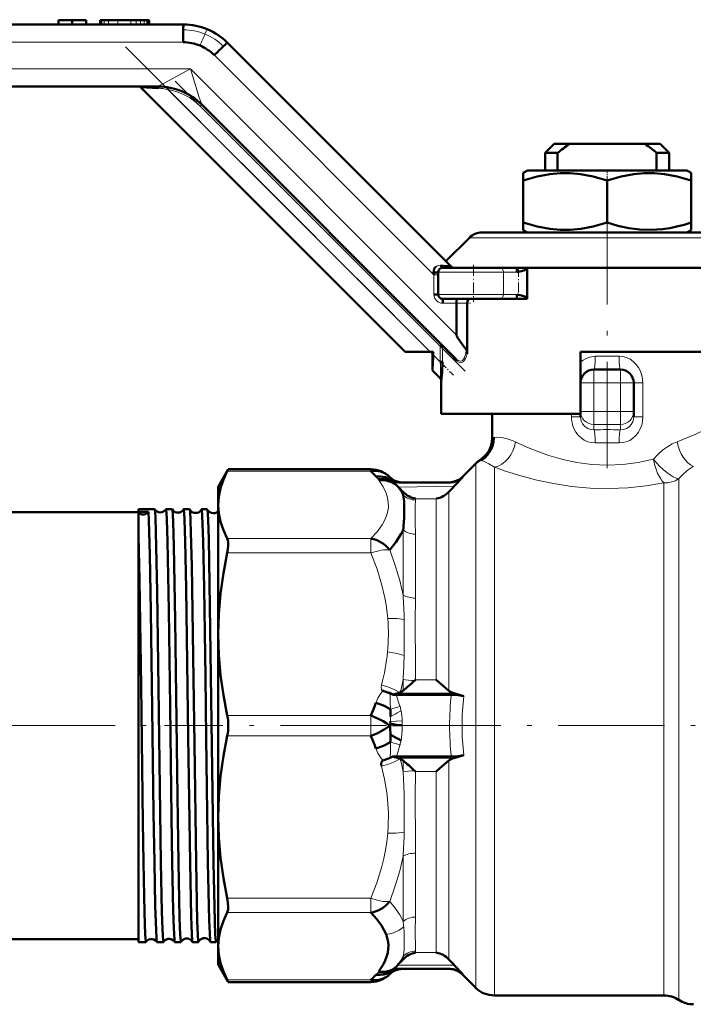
# Model space of a CAD drawing. Extents: x -1438 to 1837, y -1771 to 622.
# Tile 34 of 90: x -1321 to -1244, y -215 to -104. Entities that reach past the tile are written whole.
import ezdxf

# ---------------------------------------------------------------- set-up
doc = ezdxf.new("R2010")
doc.units = 0
doc.linetypes.add('DASHDOT', pattern=[18.5, 12, -3, 0.5, -3])

msp = doc.modelspace()

# ---------------------------------------------------------------- linework, layer by layer
at = {"color": 7, "lineweight": 50}
for p, q in [((-1316.28, -104.18), (-1314.73, -104.18)), ((-1316.28, -104.68), (-1316.28, -104.18)), ((-1314.73, -104.18), (-1313.17, -104.18)), ((-1314.73, -104.68), (-1314.73, -104.18)), ((-1313.17, -104.68), (-1313.17, -104.18)), ((-1313.17, -104.68), (-1313.17, -104.18)), ((-1311.55, -104.18), (-1311.57, -104.18)), ((-1311.57, -104.68), (-1311.57, -104.18)), ((-1311.49, -104.18), (-1311.55, -104.18)), ((-1311.46, -104.18), (-1311.49, -104.18)), ((-1311.44, -104.18), (-1311.46, -104.18)), ((-1311.46, -104.18), (-1311.46, -104.68)), ((-1311.4, -104.18), (-1311.44, -104.18)), ((-1311.13, -104.18), (-1311.4, -104.18)), ((-1310.64, -104.18), (-1311.13, -104.18)), ((-1309.56, -104.18), (-1310.64, -104.18)), ((-1308.11, -104.18), (-1309.56, -104.18)), ((-1307.51, -104.18), (-1308.11, -104.18)), ((-1307.02, -104.18), (-1307.51, -104.18)), ((-1306.59, -104.18), (-1307.02, -104.18)), ((-1306.28, -104.18), (-1306.59, -104.18)), ((-1306.17, -104.18), (-1306.28, -104.18)), ((-1306.08, -104.18), (-1306.17, -104.18)), ((-1306.04, -104.18), (-1306.08, -104.18)), ((-1306.02, -104.18), (-1306.04, -104.18)), ((-1306.02, -104.68), (-1306.02, -104.18)), ((-1382.22, -104.68), (-1302.13, -104.68)), ((-1297.18, -106.73), (-1271.87, -132.03)), ((-1305.03, -111.68), (-1384.68, -111.68)), ((-1304.97, -111.87), (-1307, -111.75)), ((-1277.08, -141.68), (-1307, -111.75)), ((-1305.02, -111.68), (-1305.03, -111.68)), ((-1300.08, -113.73), (-1300.08, -113.73)), ((-1271.3, -142.51), (-1300.08, -113.73)), ((-1260.23, -118.18), (-1261.23, -119.18)), ((-1258.51, -118.18), (-1260.23, -118.18)), ((-1258.51, -118.18), (-1249.94, -118.18)), ((-1248.23, -118.18), (-1249.94, -118.18)), ((-1248.23, -118.18), (-1247.23, -119.18)), ((-1261.23, -119.18), (-1259.83, -119.18)), ((-1261.23, -121.18), (-1261.23, -119.18)), ((-1259.83, -121.18), (-1259.83, -119.18)), ((-1248.63, -119.18), (-1248.63, -121.18)), ((-1248.63, -119.18), (-1247.23, -119.18)), ((-1247.23, -121.18), (-1247.23, -119.18)), ((-1263.25, -121.18), (-1263.73, -121.45)), ((-1254.23, -121.18), (-1263.25, -121.18)), ((-1245.2, -121.18), (-1254.23, -121.18)), ((-1245.2, -121.18), (-1244.73, -121.45)), ((-1263.73, -122.3), (-1263.73, -121.45)), ((-1263.73, -127.06), (-1263.73, -122.3)), ((-1254.23, -127.06), (-1254.23, -122.3)), ((-1244.73, -121.45), (-1244.73, -122.3)), ((-1244.73, -127.06), (-1244.73, -122.3)), ((-1263.73, -127.91), (-1263.73, -127.06)), ((-1263.25, -128.18), (-1263.73, -127.91)), ((-1245.2, -128.18), (-1244.73, -127.91)), ((-1244.73, -127.06), (-1244.73, -127.91)), ((-1269.81, -128.77), (-1272.48, -131.43)), ((-1268.4, -128.18), (-1240.05, -128.18)), ((-1272.84, -132.18), (-1266.38, -132.18)), ((-1264.48, -132.18), (-1266.38, -132.18)), ((-1264.48, -132.18), (-1263.26, -132.18)), ((-1263.29, -132.37), (-1263.91, -132.54)), ((-1263.29, -132.37), (-1263.29, -135.49)), ((-1263.26, -132.18), (-1235.65, -132.18)), ((-1263.26, -135.68), (-1263.26, -132.18)), ((-1273.83, -132.97), (-1273.86, -132.71)), ((-1273.34, -132.68), (-1273.34, -135.18)), ((-1263.91, -132.54), (-1264.44, -132.68)), ((-1273.34, -135.18), (-1273.83, -135.18)), ((-1272.84, -135.68), (-1266.38, -135.68)), ((-1264.48, -135.68), (-1266.38, -135.68)), ((-1264.48, -135.68), (-1263.26, -135.68)), ((-1264.44, -135.18), (-1263.91, -135.32)), ((-1263.91, -135.32), (-1263.29, -135.49)), ((-1271.25, -136.18), (-1271.25, -139.79)), ((-1270.06, -141.89), (-1270.06, -136.18)), ((-1273.11, -141.05), (-1272.93, -140.87)), ((-1272.86, -141.05), (-1273.11, -141.05)), ((-1277.08, -141.68), (-1274.25, -141.68)), ((-1274.25, -141.68), (-1273.92, -141.68)), ((-1274, -143.8), (-1274, -141.68)), ((-1273.92, -141.68), (-1273.92, -142.01)), ((-1241.23, -141.68), (-1257.23, -141.68)), ((-1257.23, -148.68), (-1257.23, -141.68)), ((-1235.65, -141.68), (-1257.23, -141.68)), ((-1273.11, -142.82), (-1272.86, -142.82)), ((-1274, -143.8), (-1273.09, -144.7)), ((-1252.73, -143.68), (-1255.73, -143.68)), ((-1272.99, -145.01), (-1272.99, -148.68)), ((-1251.23, -148.41), (-1251.23, -145.18)), ((-1272.99, -148.68), (-1257.23, -148.68)), ((-1267.23, -151.38), (-1267.23, -148.68)), ((-1257.23, -149.03), (-1257.23, -148.68)), ((-1251.23, -149.03), (-1251.23, -148.41)), ((-1269.09, -154.3), (-1270.64, -155.84)), ((-1298.23, -156.93), (-1297.08, -154.95)), ((-1297.08, -154.95), (-1297.2, -155.18)), ((-1280.95, -154.95), (-1297.08, -154.95)), ((-1278.83, -155.83), (-1278.85, -155.81)), ((-1278.8, -155.85), (-1278.84, -155.81)), ((-1298.23, -156.93), (-1298.23, -158.99)), ((-1277.82, -156.96), (-1278.46, -156.3)), ((-1271.95, -156.43), (-1277.74, -156.43)), ((-1271.54, -156.87), (-1270.54, -155.84)), ((-1277.83, -156.96), (-1277.81, -156.97)), ((-1298.23, -158.99), (-1298.23, -173.6)), ((-1352.23, -159.78), (-1307.23, -159.78)), ((-1307.23, -159.75), (-1307.23, -159.47)), ((-1307.23, -159.47), (-1305.41, -159.47)), ((-1306.12, -159.75), (-1307.23, -159.75)), ((-1307.23, -159.87), (-1307.23, -159.75)), ((-1307.23, -162.47), (-1307.23, -159.87)), ((-1305.41, -159.47), (-1305.4, -159.48)), ((-1304.14, -159.47), (-1303.43, -159.47)), ((-1302.12, -159.47), (-1301.45, -159.47)), ((-1300.1, -159.47), (-1299.46, -159.47)), ((-1307.23, -199.39), (-1307.23, -162.47)), ((-1298.23, -173.6), (-1298.23, -194.26)), ((-1275.9, -178.74), (-1275.99, -178.83)), ((-1278.68, -180.33), (-1278.76, -180.3)), ((-1277.88, -180.26), (-1278.27, -180.38)), ((-1277.63, -180.17), (-1277.66, -180.18)), ((-1270.43, -180.59), (-1271.57, -180.26)), ((-1278.27, -180.38), (-1278.48, -180.44)), ((-1271.85, -180.43), (-1278.09, -180.43)), ((-1278.77, -183.47), (-1278.75, -183.74)), ((-1278.81, -183.9), (-1278.82, -183.93)), ((-1278.82, -183.93), (-1278.81, -183.96)), ((-1278.75, -183.74), (-1278.81, -183.9)), ((-1278.76, -187.56), (-1278.48, -187.42)), ((-1278.48, -187.42), (-1277.88, -187.59)), ((-1271.85, -187.43), (-1278.09, -187.43)), ((-1277.66, -187.68), (-1277.63, -187.69)), ((-1271.57, -187.59), (-1270.43, -187.27)), ((-1275.99, -189.03), (-1275.9, -189.12)), ((-1298.23, -194.26), (-1298.23, -208.87)), ((-1307.23, -208.39), (-1307.23, -199.39)), ((-1352.23, -208.08), (-1307.23, -208.08)), ((-1307.23, -208.39), (-1306.4, -208.39)), ((-1306.4, -208.39), (-1306.39, -208.38)), ((-1305.16, -208.38), (-1305.15, -208.39)), ((-1305.15, -208.39), (-1304.42, -208.39)), ((-1303.13, -208.39), (-1302.44, -208.39)), ((-1301.11, -208.39), (-1300.45, -208.39)), ((-1299.09, -208.39), (-1298.47, -208.39)), ((-1298.23, -208.87), (-1298.23, -210.93)), ((-1298.23, -210.93), (-1297.08, -212.91)), ((-1278.2, -211.29), (-1278.46, -211.56)), ((-1278.2, -211.29), (-1277.92, -211)), ((-1271.95, -211.43), (-1277.74, -211.43)), ((-1270.54, -212.02), (-1271.54, -210.99)), ((-1278.76, -211.96), (-1278.85, -212.05)), ((-1278.76, -211.96), (-1278.71, -211.93)), ((-1270.64, -212.02), (-1269.1, -213.55)), ((-1297.2, -212.68), (-1297.08, -212.91)), ((-1280.95, -212.91), (-1297.08, -212.91)), ((-1266.98, -214.43), (-1247.8, -214.43))]:
    msp.add_line(p, q, dxfattribs=at)
at = {"color": 7, "lineweight": 18}
for p, q in [((-1311.55, -104.68), (-1311.55, -104.18)), ((-1311.49, -104.68), (-1311.49, -104.18)), ((-1311.44, -104.68), (-1311.44, -104.18)), ((-1311.4, -104.68), (-1311.4, -104.18)), ((-1311.13, -104.68), (-1311.13, -104.18)), ((-1310.64, -104.68), (-1310.64, -104.18)), ((-1309.56, -104.68), (-1309.56, -104.18)), ((-1308.11, -104.68), (-1308.11, -104.18)), ((-1307.51, -104.68), (-1307.51, -104.18)), ((-1307.02, -104.68), (-1307.02, -104.18)), ((-1306.59, -104.68), (-1306.59, -104.18)), ((-1306.28, -104.68), (-1306.28, -104.18)), ((-1306.17, -104.68), (-1306.17, -104.18)), ((-1306.08, -104.68), (-1306.08, -104.18)), ((-1306.04, -104.68), (-1306.04, -104.18)), ((-1382.29, -106.68), (-1302.19, -106.68)), ((-1298.65, -108.14), (-1273.83, -132.97)), ((-1301.36, -109.68), (-1386.81, -109.68)), ((-1271.25, -139.79), (-1301.36, -109.68)), ((-1303.86, -111.78), (-1303.9, -112.02)), ((-1274.25, -141.68), (-1303.9, -112.02)), ((-1300.08, -113.73), (-1300.25, -113.91)), ((-1273.11, -141.05), (-1300.25, -113.91)), ((-1269.81, -128.77), (-1238.64, -128.77)), ((-1273.34, -132.97), (-1273.83, -132.97)), ((-1273.83, -132.97), (-1273.83, -135.18)), ((-1273.34, -132.68), (-1265.96, -132.68)), ((-1265.96, -132.68), (-1265.96, -135.18)), ((-1264.44, -132.68), (-1265.96, -132.68)), ((-1273.34, -135.18), (-1265.96, -135.18)), ((-1267.84, -135.18), (-1270.84, -135.18)), ((-1264.44, -135.18), (-1265.96, -135.18)), ((-1272.83, -136.18), (-1271.25, -136.18)), ((-1271.25, -136.18), (-1270.06, -136.18)), ((-1273.11, -142.82), (-1273.11, -141.05)), ((-1272.86, -141.05), (-1271.25, -142.68)), ((-1272.86, -142.82), (-1272.86, -141.05)), ((-1273.11, -142.82), (-1273.92, -142.01)), ((-1255.57, -142.18), (-1252.88, -142.18)), ((-1255.73, -145.18), (-1255.73, -143.68)), ((-1252.73, -143.68), (-1252.73, -145.18)), ((-1257.23, -145.18), (-1255.73, -145.18)), ((-1252.73, -145.18), (-1255.73, -145.18)), ((-1255.73, -148.41), (-1255.73, -145.18)), ((-1252.73, -148.41), (-1252.73, -145.18)), ((-1252.73, -145.18), (-1251.23, -145.18)), ((-1250.19, -145.18), (-1251.23, -145.18)), ((-1250.19, -149.03), (-1250.19, -145.18)), ((-1258.26, -148.68), (-1258.26, -149.03)), ((-1258.26, -149.03), (-1257.23, -149.03)), ((-1257.23, -148.41), (-1255.73, -148.41)), ((-1252.73, -148.41), (-1255.73, -148.41)), ((-1255.73, -149.89), (-1255.73, -148.41)), ((-1252.73, -148.41), (-1251.23, -148.41)), ((-1252.73, -148.41), (-1252.73, -149.89)), ((-1250.19, -149.03), (-1251.23, -149.03)), ((-1252.73, -149.89), (-1255.73, -149.89)), ((-1255.73, -150.48), (-1255.73, -149.89)), ((-1252.73, -150.48), (-1252.73, -149.89)), ((-1267.23, -151.38), (-1267.04, -151.35)), ((-1269.1, -213.55), (-1269.1, -154.41)), ((-1280.95, -155.18), (-1297.2, -155.18)), ((-1280.95, -154.95), (-1280.95, -155.18)), ((-1266.98, -214.43), (-1266.98, -154.72)), ((-1278.75, -156.08), (-1278.76, -156.21)), ((-1278.73, -155.97), (-1278.72, -155.98)), ((-1277.81, -156.97), (-1271.54, -156.87)), ((-1270.64, -155.84), (-1270.58, -155.84)), ((-1247.8, -214.43), (-1247.8, -156.5)), ((-1246.14, -214.93), (-1246.14, -156.05)), ((-1277.31, -157.86), (-1277.31, -157.51)), ((-1272.14, -179.98), (-1272.14, -157.51)), ((-1275.9, -158.44), (-1275.9, -158.28)), ((-1275.9, -158.28), (-1273.55, -158.28)), ((-1273.55, -178.74), (-1273.55, -158.28)), ((-1277.31, -169.19), (-1277.31, -161.81)), ((-1275.9, -169.51), (-1275.9, -162.29)), ((-1280.95, -162.79), (-1297.2, -162.79)), ((-1280.95, -162.79), (-1280.95, -164.41)), ((-1280.95, -164.41), (-1297.2, -164.41)), ((-1277.31, -179.98), (-1277.31, -178.71)), ((-1273.55, -178.74), (-1275.9, -178.74)), ((-1279.75, -179.83), (-1279.73, -179.88)), ((-1271.57, -180.26), (-1277.88, -180.26)), ((-1278.68, -180.33), (-1278.76, -180.37)), ((-1280.95, -182.78), (-1297.2, -182.78)), ((-1280.95, -182.78), (-1280.95, -185.08)), ((-1278.77, -183.47), (-1277.41, -183.4)), ((-1278.72, -182.89), (-1278.73, -182.89)), ((-1277.41, -183.4), (-1277.41, -183.44)), ((-1278.81, -183.96), (-1278.81, -183.9)), ((-1278.81, -183.96), (-1277.4, -183.97)), ((-1277.4, -183.89), (-1277.4, -183.97)), ((-1280.95, -185.08), (-1297.2, -185.08)), ((-1277.65, -186.09), (-1278.75, -185.8)), ((-1278.73, -184.97), (-1278.72, -184.97)), ((-1277.88, -187.59), (-1271.57, -187.59)), ((-1277.31, -189.15), (-1277.31, -187.88)), ((-1272.14, -210.35), (-1272.14, -187.88)), ((-1275.9, -189.12), (-1273.55, -189.12)), ((-1273.55, -209.58), (-1273.55, -189.12)), ((-1277.31, -206.05), (-1277.31, -198.67)), ((-1275.9, -205.57), (-1275.9, -198.35)), ((-1280.95, -203.45), (-1297.2, -203.45)), ((-1280.95, -203.45), (-1280.95, -205.07)), ((-1280.95, -205.07), (-1297.2, -205.07)), ((-1277.31, -210.35), (-1277.31, -210)), ((-1275.9, -209.58), (-1275.9, -209.42)), ((-1273.55, -209.58), (-1275.9, -209.58)), ((-1271.54, -210.99), (-1277.92, -211)), ((-1280.11, -211.78), (-1280.1, -211.81)), ((-1278.76, -211.65), (-1278.75, -211.78)), ((-1278.72, -211.88), (-1278.73, -211.89)), ((-1280.95, -212.68), (-1297.2, -212.68)), ((-1280.95, -212.68), (-1280.95, -212.91))]:
    msp.add_line(p, q, dxfattribs=at)
at = {"color": 7, "linetype": 'DASHDOT', "lineweight": 18, "ltscale": 0.015015}
msp.add_line((-1308.11, -104.13), (-1308.11, -104.73), dxfattribs=at)
msp.add_line((-1308.11, -104.13), (-1308.11, -104.73), dxfattribs=at)
at = {"color": 7, "linetype": 'DASHDOT', "lineweight": 18}
for p, q in [((-1308.72, -107.2), (-1271.11, -144.81)), ((-1270.29, -143.87), (-1303.07, -111.09)), ((-1254.23, -124.31), (-1254.23, -157.25)), ((-1358.87, -183.93), (-1299.77, -183.93)), ((-1279.19, -183.93), (-1300.23, -183.93)), ((-1278.26, -183.93), (-1204.86, -183.93))]:
    msp.add_line(p, q, dxfattribs=at)
at = {"color": 7, "linetype": 'DASHDOT', "lineweight": 18, "ltscale": 0.033697}
msp.add_line((-1254.23, -121.07), (-1254.23, -122.42), dxfattribs=at)
at = {"color": 7, "linetype": 'DASHDOT', "lineweight": 18, "ltscale": 0.105}
msp.add_line((-1269.34, -131.83), (-1269.34, -136.03), dxfattribs=at)
at = {"color": 7, "linetype": 'DASHDOT', "lineweight": 18, "ltscale": 0.093502}
msp.add_line((-1264.27, -132.06), (-1264.27, -135.8), dxfattribs=at)
at = {"color": 7, "linetype": 'DASHDOT', "lineweight": 18, "ltscale": 0.046146}
msp.add_line((-1271.41, -136.18), (-1269.56, -136.18), dxfattribs=at)
at = {"color": 7, "linetype": 'DASHDOT', "lineweight": 18, "ltscale": 0.053033}
msp.add_line((-1273.11, -143), (-1273.11, -140.87), dxfattribs=at)
at = {"color": 7, "linetype": 'DASHDOT', "lineweight": 18, "ltscale": 0.0768}
msp.add_line((-1274.14, -141.79), (-1271.97, -143.96), dxfattribs=at)
at = {"color": 7, "linetype": 'DASHDOT', "lineweight": 18, "ltscale": 0.090015}
for p, q in [((-1252.43, -145.18), (-1256.03, -145.18)), ((-1252.43, -148.41), (-1256.03, -148.41))]:
    msp.add_line(p, q, dxfattribs=at)
at = {"color": 7, "linetype": 'DASHDOT', "lineweight": 18, "ltscale": 0.096894}
msp.add_line((-1255.73, -144.86), (-1255.73, -148.73), dxfattribs=at)
at = {"color": 7, "linetype": 'DASHDOT', "lineweight": 18, "ltscale": 0.09688}
msp.add_line((-1252.73, -148.73), (-1252.73, -144.86), dxfattribs=at)
at = {"color": 7, "linetype": 'DASHDOT', "lineweight": 18, "ltscale": 0.042917}
msp.add_line((-1304.29, -183.93), (-1302.57, -183.93), dxfattribs=at)
at = {"color": 7, "linetype": 'DASHDOT', "lineweight": 18, "ltscale": 0.041785}
msp.add_line((-1302.27, -183.93), (-1300.6, -183.93), dxfattribs=at)
at = {"color": 7, "linetype": 'DASHDOT', "lineweight": 18, "ltscale": 0.040802}
msp.add_line((-1300.25, -183.93), (-1298.61, -183.93), dxfattribs=at)
at = {"color": 7, "linetype": 'DASHDOT', "lineweight": 18, "ltscale": 0.000402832}
msp.add_line((-1278.81, -183.93), (-1278.83, -183.93), dxfattribs=at)
at = {"color": 7, "lineweight": 18}
for points in [[(-1299.72, -105.75), (-1299.5, -105.29), (-1299.46, -105.22), (-1299.45, -105.21), (-1299.45, -105.21), (-1299.45, -105.21)], [(-1305.02, -111.68), (-1305, -111.66), (-1304.34, -111.3), (-1301.36, -109.68)], [(-1301.36, -109.68), (-1300.36, -112.92), (-1300.12, -113.62), (-1300.1, -113.68), (-1300.08, -113.72), (-1300.08, -113.73)], [(-1273.62, -132.06), (-1273.46, -131.96), (-1273.17, -131.9), (-1273.06, -131.91)], [(-1271.3, -142.51), (-1271.08, -142.67), (-1270.85, -142.74), (-1270.7, -142.71), (-1270.6, -142.66), (-1270.46, -142.52), (-1270.35, -142.33), (-1270.2, -141.87), (-1270.16, -141.41)], [(-1270.24, -142.42), (-1270.35, -142.61), (-1270.48, -142.76), (-1270.59, -142.84)], [(-1257.23, -142.82), (-1256.94, -142.6), (-1256.62, -142.42), (-1256.19, -142.26), (-1255.75, -142.19), (-1255.57, -142.18)], [(-1252.88, -142.18), (-1252.45, -142.22), (-1252.03, -142.33), (-1251.63, -142.52), (-1251.27, -142.78), (-1250.96, -143.09), (-1250.69, -143.44), (-1250.47, -143.85), (-1250.26, -144.51), (-1250.19, -145.18)], [(-1270.59, -142.84), (-1270.73, -142.89), (-1270.87, -142.9), (-1271.01, -142.86), (-1271.25, -142.68)], [(-1255.57, -151.96), (-1256, -151.93), (-1256.42, -151.83), (-1256.81, -151.66), (-1257.18, -151.41), (-1257.5, -151.1), (-1257.78, -150.74), (-1257.99, -150.34), (-1258.14, -149.92), (-1258.25, -149.26), (-1258.26, -149.03)], [(-1257.23, -149.03), (-1257.15, -149.5), (-1257.01, -149.81), (-1256.74, -150.13), (-1256.4, -150.35), (-1256.06, -150.46), (-1255.73, -150.48)], [(-1250.19, -149.03), (-1250.23, -149.52), (-1250.32, -149.96), (-1250.48, -150.37), (-1250.69, -150.77), (-1250.97, -151.13), (-1251.31, -151.44), (-1251.68, -151.68), (-1252.08, -151.85), (-1252.48, -151.94), (-1252.88, -151.96)], [(-1252.73, -150.48), (-1252.37, -150.46), (-1252.04, -150.34), (-1251.73, -150.15), (-1251.5, -149.9), (-1251.33, -149.59), (-1251.29, -149.48), (-1251.23, -149.03)], [(-1246.31, -151.85), (-1244.21, -150.97), (-1242.52, -150.14), (-1241.44, -149.55), (-1241.23, -149.43)], [(-1267.04, -151.35), (-1266.61, -151.33), (-1266.17, -151.36), (-1265.64, -151.46), (-1264.99, -151.68), (-1264.59, -151.85)], [(-1264.59, -151.85), (-1263.51, -152.36), (-1262.25, -152.88), (-1260.81, -153.4), (-1259.26, -153.85), (-1257.65, -154.2), (-1255.97, -154.42), (-1254.23, -154.5), (-1252.47, -154.42), (-1250.73, -154.18), (-1249, -153.8)], [(-1249, -153.8), (-1248.5, -153.27), (-1247.96, -152.79), (-1247.4, -152.4), (-1246.86, -152.09), (-1246.31, -151.85)], [(-1266.98, -154.72), (-1267.62, -154.32), (-1268.23, -154.03), (-1268.49, -153.94)], [(-1247.8, -156.5), (-1249.81, -156.83), (-1251.88, -157.05), (-1254, -157.13), (-1256.14, -157.08), (-1258.25, -156.88), (-1260.28, -156.57), (-1262.2, -156.17), (-1264, -155.7), (-1265.62, -155.2), (-1266.98, -154.72)], [(-1280.1, -156.05), (-1280.11, -156.06), (-1280.12, -156.08), (-1280.1, -156.12)], [(-1280.06, -156.18), (-1279.57, -156.92), (-1279.22, -157.65), (-1279.06, -158.18), (-1278.98, -158.69), (-1278.97, -159.18), (-1279.04, -159.69), (-1279.18, -160.21), (-1279.4, -160.73), (-1279.67, -161.22)], [(-1270.58, -155.84), (-1270.95, -156.13), (-1271.38, -156.33), (-1271.68, -156.4), (-1271.99, -156.43)], [(-1275.9, -158.44), (-1275.94, -159.12), (-1275.94, -160.92), (-1275.9, -162.29)], [(-1279.67, -161.22), (-1280.24, -162.02), (-1280.95, -162.79)], [(-1280.95, -164.41), (-1280.25, -166.24), (-1279.71, -168.05), (-1279.37, -169.5), (-1279.24, -170.27), (-1279.05, -171.83)], [(-1278.82, -164.06), (-1278.19, -165.82), (-1277.69, -167.52), (-1277.31, -169.19)], [(-1275.9, -169.51), (-1275.95, -172.11), (-1275.92, -177.21), (-1275.9, -178.74)], [(-1277.19, -171.93), (-1277.99, -171.81), (-1278.84, -171.81), (-1279.05, -171.83)], [(-1277.19, -176.01), (-1277.99, -175.77), (-1278.86, -175.62), (-1279.07, -175.6)], [(-1279.6, -180.01), (-1279.93, -180.43), (-1280.18, -180.83), (-1280.39, -181.34)], [(-1279.76, -179.34), (-1279.8, -179.57), (-1279.75, -179.83)], [(-1277.66, -180.18), (-1278.32, -179.83), (-1279.05, -179.54), (-1279.76, -179.34)], [(-1278.76, -180.3), (-1278.75, -180.31), (-1278.75, -180.34), (-1278.76, -180.37)], [(-1278.76, -180.37), (-1278.76, -180.67), (-1278.76, -181.19), (-1278.75, -182.06)], [(-1278.09, -180.43), (-1277.66, -181.71), (-1277.65, -181.78)], [(-1280.39, -186.52), (-1280.18, -187.04), (-1279.83, -187.57), (-1279.6, -187.85)], [(-1277.65, -186.09), (-1277.66, -186.13), (-1277.95, -187.07), (-1278.09, -187.43)], [(-1279.76, -188.52), (-1278.96, -188.29), (-1278.19, -187.97), (-1277.66, -187.68)], [(-1278.75, -187.51), (-1278.74, -187.53), (-1278.74, -187.54), (-1278.76, -187.56)], [(-1279.76, -188.52), (-1279.41, -189.98), (-1279.15, -191.5), (-1279.06, -192.28), (-1278.97, -193.77), (-1279, -195.3), (-1279.05, -196.09)], [(-1277.31, -189.15), (-1277.2, -191.65), (-1277.17, -194.57)], [(-1275.9, -189.12), (-1275.95, -192), (-1275.92, -197.03), (-1275.9, -198.35)], [(-1279.05, -196.09), (-1279.16, -197.06), (-1279.31, -198.01), (-1279.5, -198.94), (-1279.72, -199.87), (-1280.28, -201.68), (-1280.95, -203.45)], [(-1277.19, -195.97), (-1278.08, -196.08), (-1279.05, -196.09)], [(-1277.31, -198.67), (-1277.69, -200.34), (-1278.19, -202.04), (-1278.82, -203.8)], [(-1280.95, -203.45), (-1280.25, -203.66), (-1279.56, -203.79), (-1279.17, -203.81), (-1278.82, -203.8)], [(-1278.82, -203.8), (-1278.19, -204.58), (-1277.69, -205.33), (-1277.31, -206.05)], [(-1275.9, -205.57), (-1275.95, -207.13), (-1275.91, -209.12), (-1275.9, -209.42)], [(-1277.24, -206.67), (-1277.77, -207.06), (-1278.38, -207.34), (-1278.8, -207.45), (-1279.24, -207.5)], [(-1277.17, -208.54), (-1277.19, -209.19), (-1277.24, -209.63), (-1277.31, -210)], [(-1278.2, -211.29), (-1278.71, -211.58), (-1279.29, -211.75), (-1279.7, -211.79), (-1280.11, -211.78)], [(-1277.92, -211), (-1278.28, -211.28), (-1278.69, -211.49), (-1278.91, -211.57), (-1279.36, -211.67), (-1280, -211.68), (-1280.06, -211.68)], [(-1277.54, -211.43), (-1278.02, -211.5), (-1278.4, -211.66), (-1278.72, -211.88)], [(-1270.54, -212.02), (-1270.55, -212.03), (-1270.58, -212.03), (-1270.64, -212.02)]]:
    msp.add_lwpolyline(points, dxfattribs=at)
at = {"color": 7, "lineweight": 50}
for points in [[(-1305.03, -111.68), (-1305.02, -111.68), (-1305.01, -111.69), (-1305, -111.71), (-1304.97, -111.87)], [(-1254.23, -122.3), (-1255.81, -121.85), (-1257.23, -121.58), (-1258.4, -121.47), (-1259.55, -121.47), (-1260.73, -121.58), (-1262.14, -121.85), (-1263.73, -122.3)], [(-1244.73, -122.3), (-1246.31, -121.85), (-1247.73, -121.58), (-1248.9, -121.47), (-1250.05, -121.47), (-1251.23, -121.58), (-1252.64, -121.85), (-1254.23, -122.3)], [(-1263.73, -127.06), (-1262.14, -127.51), (-1260.73, -127.78), (-1259.55, -127.89), (-1258.4, -127.89), (-1257.22, -127.78), (-1255.81, -127.51), (-1254.23, -127.06)], [(-1254.23, -127.06), (-1253.01, -127.42), (-1251.78, -127.69), (-1250.54, -127.86), (-1249.25, -127.9), (-1247.96, -127.81), (-1247.14, -127.69), (-1246.33, -127.52), (-1245.52, -127.31), (-1244.73, -127.06)], [(-1273.86, -132.71), (-1273.85, -132.48), (-1273.78, -132.27), (-1273.62, -132.06)], [(-1271.26, -135.68), (-1271.26, -135.68), (-1271.25, -135.69), (-1271.25, -136.18)], [(-1270.06, -136.18), (-1270.03, -135.97), (-1269.95, -135.81), (-1269.86, -135.72), (-1269.72, -135.68)], [(-1270.16, -141.41), (-1270.13, -141.46), (-1270.09, -141.59), (-1270.06, -141.89)], [(-1272.99, -145.01), (-1272.89, -143.97), (-1272.86, -142.82)], [(-1272.99, -145.01), (-1273.01, -144.88), (-1273.06, -144.75), (-1273.09, -144.7)], [(-1268.49, -153.94), (-1268.08, -153.64), (-1267.72, -153.27), (-1267.43, -152.84), (-1267.21, -152.37), (-1267.09, -151.86), (-1267.04, -151.35)], [(-1267.23, -151.38), (-1267.27, -151.87), (-1267.39, -152.35), (-1267.59, -152.81), (-1267.87, -153.23), (-1268.21, -153.6), (-1268.6, -153.9)], [(-1297.2, -155.18), (-1297.64, -156.12), (-1297.96, -157.07), (-1298.16, -158.03), (-1298.23, -158.99)], [(-1278.84, -155.81), (-1279.31, -155.44), (-1279.85, -155.21), (-1280.4, -155.12), (-1280.68, -155.13), (-1280.95, -155.18)], [(-1278.75, -156.08), (-1279.29, -155.86), (-1279.88, -155.76), (-1280.39, -155.78)], [(-1280.1, -156.05), (-1279.65, -156.04), (-1279.2, -156.09), (-1278.76, -156.21)], [(-1280.06, -156.18), (-1280.03, -156.18), (-1279.63, -156.17), (-1279.22, -156.22), (-1278.62, -156.41), (-1278.1, -156.72), (-1277.83, -156.96)], [(-1277.4, -156.43), (-1277.86, -156.37), (-1278.3, -156.21), (-1278.57, -156.04), (-1278.81, -155.84)], [(-1277.54, -156.43), (-1278.02, -156.36), (-1278.5, -156.14), (-1278.72, -155.98)], [(-1270.64, -155.84), (-1271.01, -156.13), (-1271.52, -156.35), (-1271.98, -156.43), (-1272.05, -156.43)], [(-1270.54, -155.84), (-1270.86, -156.1), (-1271.23, -156.29), (-1271.64, -156.4), (-1271.95, -156.43)], [(-1277.31, -157.86), (-1277.2, -158.54), (-1277.17, -159.58), (-1277.17, -159.77)], [(-1298.23, -158.99), (-1298.16, -159.94), (-1297.96, -160.9), (-1297.64, -161.85), (-1297.2, -162.79)], [(-1306.12, -159.75), (-1306.06, -160.75), (-1305.95, -164.61), (-1305.84, -170.99), (-1305.68, -182), (-1305.52, -193.84), (-1305.44, -199.39)], [(-1305.4, -159.48), (-1305.4, -159.49), (-1305.38, -159.53), (-1305.35, -159.82), (-1305.32, -160.35), (-1305.26, -162.05), (-1305.12, -168.78), (-1304.93, -182.44), (-1304.7, -199.39)], [(-1304.14, -159.47), (-1304.14, -159.47), (-1304.14, -159.47), (-1304.13, -159.48), (-1304.13, -159.49), (-1304.12, -159.52), (-1304.08, -159.9), (-1304.04, -160.64), (-1303.96, -163.07), (-1303.82, -170.92), (-1303.66, -181.75), (-1303.5, -194.22), (-1303.42, -199.39)], [(-1303.42, -159.48), (-1303.41, -159.49), (-1303.4, -159.57), (-1303.36, -160.05), (-1303.32, -160.92), (-1303.24, -163.65), (-1303.09, -172), (-1302.83, -191.94), (-1302.72, -199.39)], [(-1302.12, -159.47), (-1302.12, -159.47), (-1302.12, -159.47), (-1302.11, -159.48), (-1302.11, -159.49), (-1302.1, -159.52), (-1302.06, -159.9), (-1302.02, -160.64), (-1301.94, -163.07), (-1301.84, -168.42), (-1301.6, -185.19), (-1301.4, -199.39)], [(-1301.44, -159.48), (-1301.43, -159.51), (-1301.41, -159.67), (-1301.34, -160.74), (-1301.3, -162.08), (-1301.21, -165.87), (-1301.02, -178.62), (-1300.92, -185.97), (-1300.73, -199.39)], [(-1300.1, -159.47), (-1300.1, -159.47), (-1300.1, -159.47), (-1300.09, -159.48), (-1300.09, -159.5), (-1300.08, -159.55), (-1300.02, -160.2), (-1299.93, -163.07), (-1299.82, -168.4), (-1299.67, -178.41), (-1299.58, -185.3), (-1299.38, -199.39)], [(-1299.45, -159.48), (-1299.43, -159.56), (-1299.4, -159.96), (-1299.36, -160.65), (-1299.29, -162.84), (-1299.15, -170.43), (-1298.94, -186.16), (-1298.75, -199.39)], [(-1307.23, -162.47), (-1307.12, -167.47), (-1306.95, -179.44), (-1306.74, -194.83), (-1306.67, -199.39)], [(-1277.55, -162.28), (-1278.1, -163.15), (-1278.82, -164.06)], [(-1297.2, -162.79), (-1297.14, -162.96), (-1297.1, -163.17), (-1297.09, -163.55), (-1297.13, -163.99), (-1297.2, -164.41)], [(-1297.2, -164.41), (-1297.64, -166.69), (-1297.96, -168.98), (-1298.16, -171.29), (-1298.23, -173.6)], [(-1298.23, -173.6), (-1298.16, -175.91), (-1297.96, -178.21), (-1297.64, -180.5), (-1297.2, -182.78)], [(-1272.14, -179.98), (-1272.75, -179.46), (-1273.55, -178.74)], [(-1280.39, -181.34), (-1279.54, -181.66), (-1278.75, -182.06)], [(-1270.43, -180.59), (-1271.09, -180.47), (-1271.85, -180.43)], [(-1280.95, -182.78), (-1280.01, -183.18), (-1279.57, -183.42), (-1279.16, -183.68), (-1278.82, -183.93)], [(-1297.2, -185.08), (-1297.64, -187.35), (-1297.96, -189.65), (-1298.16, -191.95), (-1298.23, -194.26)], [(-1278.75, -185.8), (-1279.54, -186.2), (-1280.39, -186.51)], [(-1277.54, -185.61), (-1277.86, -185.42), (-1278.72, -184.97)], [(-1279.6, -187.85), (-1279.75, -188.06), (-1279.8, -188.29), (-1279.76, -188.52)], [(-1273.55, -189.12), (-1272.9, -188.52), (-1272.14, -187.88)], [(-1270.43, -187.27), (-1271.09, -187.39), (-1271.85, -187.43)], [(-1298.23, -194.26), (-1298.16, -196.57), (-1297.96, -198.88), (-1297.64, -201.17), (-1297.2, -203.45)], [(-1306.67, -199.39), (-1306.56, -205.04), (-1306.48, -207.57), (-1306.42, -208.3), (-1306.4, -208.38), (-1306.4, -208.39), (-1306.4, -208.39), (-1306.4, -208.39)], [(-1305.44, -199.39), (-1305.34, -204.3), (-1305.29, -206.16), (-1305.21, -207.96), (-1305.18, -208.32), (-1305.16, -208.37), (-1305.16, -208.38)], [(-1304.7, -199.39), (-1304.59, -204.98), (-1304.53, -206.92), (-1304.45, -208.22), (-1304.43, -208.37), (-1304.42, -208.38), (-1304.42, -208.39), (-1304.42, -208.39), (-1304.42, -208.39)], [(-1303.42, -199.39), (-1303.3, -204.87), (-1303.25, -206.8), (-1303.17, -208.16), (-1303.15, -208.35), (-1303.14, -208.37), (-1303.14, -208.38)], [(-1302.72, -199.39), (-1302.59, -205.66), (-1302.52, -207.57), (-1302.46, -208.3), (-1302.45, -208.38), (-1302.44, -208.39), (-1302.44, -208.39), (-1302.44, -208.39)], [(-1301.4, -199.39), (-1301.27, -205.53), (-1301.2, -207.45), (-1301.15, -208.24), (-1301.13, -208.35), (-1301.12, -208.38)], [(-1300.73, -199.39), (-1300.59, -206.07), (-1300.54, -207.56), (-1300.48, -208.3), (-1300.46, -208.38), (-1300.46, -208.39), (-1300.46, -208.39), (-1300.45, -208.39)], [(-1299.38, -199.39), (-1299.24, -205.92), (-1299.18, -207.42), (-1299.13, -208.23), (-1299.11, -208.35), (-1299.1, -208.38)], [(-1298.75, -199.39), (-1298.61, -206.07), (-1298.55, -207.56), (-1298.5, -208.3), (-1298.48, -208.38), (-1298.47, -208.39), (-1298.47, -208.39), (-1298.47, -208.39)], [(-1297.2, -203.45), (-1297.12, -203.94), (-1297.08, -204.4), (-1297.1, -204.72), (-1297.2, -205.07)], [(-1297.2, -205.07), (-1297.64, -206.01), (-1297.96, -206.96), (-1298.16, -207.92), (-1298.23, -208.87)], [(-1280.95, -205.07), (-1280.28, -205.8), (-1279.75, -206.52), (-1279.47, -207), (-1279.24, -207.5)], [(-1279.24, -207.5), (-1279.1, -207.93), (-1279.01, -208.36), (-1278.97, -208.77), (-1278.98, -209.19), (-1279.05, -209.61), (-1279.17, -210.06), (-1279.33, -210.48), (-1279.54, -210.89), (-1280.06, -211.68)], [(-1298.23, -208.87), (-1298.16, -209.83), (-1297.96, -210.79), (-1297.64, -211.74), (-1297.2, -212.68)], [(-1270.54, -212.02), (-1270.86, -211.76), (-1271.23, -211.57), (-1271.64, -211.46), (-1271.95, -211.43)], [(-1280.95, -212.68), (-1280.48, -212.71), (-1280.02, -212.66), (-1279.58, -212.52), (-1279.18, -212.32), (-1278.85, -212.05)], [(-1280.39, -212.08), (-1279.93, -212.1), (-1279.48, -212.05), (-1279.04, -211.92), (-1278.75, -211.78)], [(-1280.1, -211.81), (-1279.55, -211.82), (-1279.13, -211.76), (-1278.76, -211.64)], [(-1278.77, -211.96), (-1278.78, -211.98), (-1278.78, -211.98), (-1278.77, -211.97), (-1278.75, -211.95)], [(-1278.75, -211.78), (-1278.74, -211.8), (-1278.73, -211.84), (-1278.72, -211.88)]]:
    msp.add_lwpolyline(points, dxfattribs=at)
at = {"color": 7, "lineweight": 18}
for centre, radius, start, end in [((-1302.15, -111.71), 6.43, 67.7409, 90.1556), ((-1249.87, -127.86), 54.53, 156.0793, 157.5746), ((-1302.11, -111.62), 6.34, 45.0294, 67.811), ((-1305.36, -118.48), 6.62, 77.2635, 86.5814), ((-1305.03, -118.68), 6.75, 45, 80.4309), ((-1272.83, -135.18), 1, 180.0038, 269.9973), ((-1272.38, -141.42), 2.37, 334.9929, 348.4437), ((-1289.78, -143.9), 16.71, 357.2455, 3.7099), ((-1254.23, -237.23), 86.76, 89.0094, 90.9906), ((-1254.23, -221.7), 69.75, 88.8952, 91.1048), ((-1268.37, -154.42), 0.734, 170.6044, 179.2703), ((-1268.15, -152.84), 1.15, 247.1852, 252.8935), ((-1241.71, -159.57), 5.66, 119.3748, 141.5879), ((-1278.32, -153.89), 2.81, 222.2539, 230.4163), ((-1279.69, -155.9), 0.463, 208.1074, 217.4444), ((-1277.63, -154.49), 1.94, 234.9447, 269.4213), ((-1270.56, -155.98), 0.138, 82.3443, 98.4866), ((-1323.31, -172.66), 46.13, 0.9067, 4.323), ((-1299.37, -173.6), 20.4, 354.3611, 4.9899), ((-1380.22, -173.77), 103.05, 359.6681, 1.0239), ((-1372.04, -173.97), 94.87, 358.7663, 359.7579), ((-1301.61, -173.34), 22.66, 344.6468, 354.2717), ((-1331.48, -174.96), 54.3, 356.0325, 358.8838), ((-1304.84, -173.4), 28.04, 346.0246, 349.0839), ((-1279.46, -179.78), 0.291, 200.2698, 212.1539), ((-1281.46, -187.44), 7.75, 65.6719, 77.1045), ((-1279.47, -179.7), 0.338, 225.5151, 246.6319), ((-1242.35, -183.93), 29.7, 173.2332, 186.7669), ((-1243.71, -183.93), 26.93, 172.8793, 187.1059), ((-1306.11, -71), 114.38, 283.8432, 284.4115), ((-1286.02, -167.86), 16.7, 295.9045, 300.5086), ((-1284.1, -183.47), 6.67, 10.4911, 14.6708), ((-1285.93, -183.79), 8.53, 2.5885, 10.3585), ((-1285.53, -182.74), 6.81, 353.8758, 358.7501), ((-1288.78, -183.91), 11.38, 0.0879, 2.3487), ((-1286.43, -184.01), 9.03, 349.8421, 0.2938), ((-1231.8, -186.91), 46.95, 178.6523, 180.3513), ((-1283.98, -184.42), 6.54, 345.1878, 349.5303), ((-1280.43, -187.31), 1.67, 356.3727, 4.0069), ((-1278.53, -187.44), 0.234, 174.1701, 196.5025), ((-1304.84, -194.46), 28.04, 10.9161, 13.9754), ((-1367.21, -194.19), 90.04, 358.8651, 359.7539), ((-1322.81, -195.24), 45.63, 355.6816, 359.0803), ((-1290.81, -207.94), 13.63, 5.3697, 7.9666), ((-1295.04, -208.26), 17.87, 359.098, 5.1172), ((-1282.82, -207.31), 6.13, 323.0315, 334.0251), ((-1277.37, -213.52), 2.09, 90.9671, 131.8961), ((-1278.32, -213.96), 2.8, 129.6311, 137.8216), ((-1279.89, -211.84), 0.235, 137.7192, 165.3575), ((-1278.92, -211.84), 0.194, 320.7378, 345.768)]:
    msp.add_arc(centre, radius, start, end, dxfattribs=at)
at = {"color": 7, "lineweight": 50}
for centre, radius, start, end in [((-1302.13, -111.68), 7, 45, 90), ((-1302.19, -111.68), 5, 67.5075, 89.9996), ((-1302.19, -111.68), 5, 44.9965, 67.5106), ((-1307.18, -111.93), 0.25, 45, 90), ((-1305.03, -118.68), 7, 45.0137, 89.9863), ((-1240.74, -142.9), 30.44, 125.712, 128.8219), ((-1267.71, -142.89), 30.44, 51.1777, 54.2884), ((-1268.4, -130.18), 2, 90, 135), ((-1272.84, -132.68), 0.5, 90, 180), ((-1261.22, -27.23), 105.35, 263.5493, 264.1975), ((-1271.51, -131.66), 0.52, 225.9758, 269.0553), ((-1262.69, -132.37), 0.598, 161.4951, 180.1842), ((-1272.84, -135.18), 0.5, 180, 270), ((-1262.69, -135.49), 0.598, 179.8158, 198.5049), ((-1273.11, -141.05), 0.246, 358.4585, 43.789), ((-1291.73, -142.1), 17.81, 354.5322, 0.292), ((-1271.45, -142.64), 0.204, 348.0645, 41.2808), ((-1255.73, -145.18), 1.5, 90, 180), ((-1255.73, -145.18), 1.5, 118.1222, 134.9022), ((-1252.73, -145.18), 1.5, 0, 90), ((-1266.97, -156.42), 3, 130.6285, 135), ((-1266.97, -156.42), 3, 122.8353, 130.6284), ((-1280.95, -157.95), 3, 45.0004, 89.9897), ((-1288.71, -162.98), 11.01, 40.868, 45.1051), ((-1279, -156.06), 0.288, 17.8274, 46.479), ((-1278.02, -154.22), 2.13, 249.4703, 257.9187), ((-1278.9, -155.99), 0.173, 329.8962, 4.3425), ((-1277.75, -154.37), 2.06, 249.8041, 270.2608), ((-1250.31, -177.49), 29.6, 135.8546, 137.5417), ((-1281.89, -159.86), 5, 23.6217, 35.3164), ((-1297.81, -176.24), 27.77, 42.4204, 43.9311), ((-1275.5, -155.86), 2.44, 222.3109, 260.7269), ((-1273.95, -155.86), 2.44, 279.2731, 317.6893), ((-1304.77, -159.08), 0.743, 212.6134, 269.8697), ((-1304.77, -159.08), 0.743, 269.7373, 327.3611), ((-1304.14, -159.48), 0.00921, 101.6985, 157.1569), ((-1303.43, -159.48), 0.0102, 18.7067, 75.5011), ((-1302.78, -159.11), 0.742, 209.5727, 269.8859), ((-1302.77, -159.11), 0.742, 269.7099, 330.4164), ((-1302.12, -159.48), 0.0106, 104.5034, 161.1861), ((-1301.45, -159.48), 0.0122, 14.5031, 72.0245), ((-1300.78, -159.15), 0.742, 206.6562, 269.9109), ((-1300.77, -159.15), 0.742, 269.6901, 333.331), ((-1300.1, -159.48), 0.0125, 107.8419, 165.3665), ((-1299.47, -159.48), 0.015, 10.5472, 67.9554), ((-1298.78, -159.18), 0.74, 203.8414, 269.9541), ((-1298.77, -159.18), 0.744, 269.7736, 317.3761), ((-1293.05, -159.7), 15.88, 352.3744, 359.7585), ((-1283.58, -158.97), 6.88, 331.2899, 335.6587), ((-1291.53, -162.37), 22.63, 308.9328, 313.3615), ((-1281.74, -187.66), 7.95, 67.9328, 74.3885), ((-1278.38, -178.56), 1.78, 286.2897, 293.8453), ((-1278.31, -178.71), 1.61, 294.7546, 308.2083), ((-1271.12, -178.68), 1.65, 231.9479, 254.0983), ((-1309.54, -170.92), 30.96, 337.4678, 340.3195), ((-1279.64, -182.4), 2.28, 59.5289, 65.3355), ((-1278.09, -188.76), 8.33, 89.9851, 92.6973), ((-1288.86, -182.74), 10.14, 359.1806, 3.8842), ((-1302.71, -183.93), 5.63, 348.2248, 11.7752), ((-1289.9, -185.38), 11.18, 2.1047, 7.2626), ((-1274.98, -157.13), 26.87, 261.9341, 264.8406), ((-1309.54, -196.94), 30.96, 19.6805, 22.5322), ((-1288.91, -185.12), 10.18, 356.1267, 0.8183), ((-1281.84, -179.92), 8.24, 285.7268, 291.9554), ((-1278.09, -179.1), 8.33, 267.3015, 270.0155), ((-1278.38, -189.32), 1.8, 66.1901, 73.6762), ((-1278.31, -189.15), 1.61, 51.7917, 65.2454), ((-1291.53, -205.49), 22.63, 46.6382, 51.0676), ((-1271.12, -189.18), 1.65, 105.9017, 128.0521), ((-1305.78, -208.8), 0.742, 100.7321, 145.855), ((-1305.77, -208.8), 0.744, 34.227, 100.8415), ((-1303.78, -208.77), 0.741, 100.7207, 148.9565), ((-1303.77, -208.77), 0.743, 31.1221, 100.8669), ((-1301.78, -208.73), 0.74, 100.6941, 151.9508), ((-1301.77, -208.73), 0.743, 28.1498, 100.8855), ((-1299.78, -208.69), 0.739, 100.665, 154.8171), ((-1299.77, -208.7), 0.742, 25.3016, 100.9085), ((-1297.79, -208.65), 0.729, 127.2295, 157.7639), ((-1304.42, -208.38), 0.00942, 282.99, 339.1296), ((-1303.13, -208.38), 0.00979, 200.9723, 257.1078), ((-1302.44, -208.38), 0.0111, 286.1555, 343.4059), ((-1301.11, -208.38), 0.0114, 196.7151, 253.9788), ((-1300.46, -208.38), 0.0135, 289.9377, 347.5075), ((-1299.09, -208.38), 0.0139, 192.564, 250.1697), ((-1298.48, -208.37), 0.017, 294.3709, 351.3185), ((-1299.35, -190.18), 29.87, 315.8241, 317.5375), ((-1275.5, -212), 2.44, 99.2731, 137.6891), ((-1273.95, -212), 2.44, 42.3107, 80.7269), ((-1250.31, -190.37), 29.6, 222.4583, 224.1454), ((-1277.36, -213.53), 2.1, 91.0108, 131.6856), ((-1277.63, -213.37), 1.94, 90.5696, 125.0517), ((-1277.75, -213.49), 2.06, 89.7486, 110.1889), ((-1272.1, -213.53), 2.1, 46.1542, 88.8437), ((-1280.95, -209.91), 3, 270.0103, 314.9996), ((-1288.72, -204.88), 11.01, 314.8969, 319.1316), ((-1277.41, -213.45), 2.01, 116.4995, 134.2491), ((-1278.08, -213.46), 1.94, 101.4338, 110.7129), ((-1277.33, -213.58), 2.16, 111.3203, 116.8086), ((-1266.98, -211.43), 3, 225, 270), ((-1247.8, -217.43), 3, 56.4427, 90), ((-1244.48, -212.43), 3, 236.4427, 270)]:
    msp.add_arc(centre, radius, start, end, dxfattribs=at)
for centre, major_axis, ratio, start_param, end_param in [((-1302.13, -106.68), (0, 2), 0.032397, 0, 1.570796), ((-1298.59, -108.14), (1.41, 1.41), 0.022914, 0, 1.593706), ((-1272.84, -131.68), (0, -0.5), 0.482627, 5.184915, 6.283226), ((-1264.48, -132.68), (0, -0.5), 0.084953, 1.570796, 3.141593), ((-1273.84, -132.68), (0.5, 0), 0.058635, 4.686122, 6.283187), ((-1272.84, -136.18), (0, 0.5), 0.032397, 4.712389, 6.283185), ((-1264.48, -135.18), (0, -0.5), 0.084953, 0, 1.570796), ((-1209.58, -201.4), (61.66, -61.66), 0.022925, 3.164514, 3.35285), ((-1306.73, -159.32), (0.747, 0.064), 0.988599, 3.898542, 5.57815), ((-1280.95, -165.56), (2.12, -2.12), 0.862857, 1.423842, 2.282731), ((-1280.95, -183.93), (2.77, 1.15), 0.357414, 4.565407, 5.424296), ((-1280.95, -202.3), (-2.12, -2.12), 0.862857, 0.858862, 1.717751)]:
    msp.add_ellipse(centre, major_axis=major_axis, ratio=ratio, start_param=start_param, end_param=end_param, dxfattribs=at)
at = {"color": 7, "lineweight": 18}
for centre, major_axis, ratio, start_param, end_param in [((-1266.38, -132.68), (0, -0.5), 0.846048, 1.570796, 3.141593), ((-1266.38, -135.18), (0, -0.5), 0.846048, 0, 1.570796), ((-1255.73, -142.18), (0, 1.5), 0.103448, 3.141593, 4.712389), ((-1252.73, -142.18), (0, -1.5), 0.103448, 4.712389, 6.283185), ((-1255.73, -148.41), (-1.5, 0), 0.986394, 0, 1.570796), ((-1252.73, -148.41), (-1.5, 0), 0.986394, 1.570796, 3.141593), ((-1255.73, -151.96), (0.03, -1.5), 0.103403, 1.569003, 2.975547), ((-1252.73, -151.96), (-0.03, -1.5), 0.103433, 3.307641, 4.714218), ((-1266.98, -151.85), (-1.11, -2.79), 0.775314, 0.473956, 1.86989), ((-1244.48, -151.85), (0.87, -2.87), 0.591981, 4.53451, 5.809183), ((-1266.98, -156.52), (3, 0), 0.996635, 2.097513, 2.356194), ((-1247.8, -153.8), (0.63, -2.93), 0.394176, 4.628508, 5.787161), ((-1247.8, -153.8), (2.07, -2.17), 0.302872, 4.431964, 5.890726), ((-1247.8, -153.8), (3, 0), 0.899268, 4.712389, 5.298075), ((-1275.9, -156.47), (-2, 0), 0.980555, 0.785398, 1.570796), ((-1275.9, -160.63), (-2, 0), 0.832124, 0.785398, 1.570796), ((-1280.95, -165.56), (2.77, 1.15), 0.357397, 0.564933, 1.423822), ((-1275.9, -168.4), (-2, 0), 0.554589, 0.785398, 1.570796), ((-1275.9, -178.43), (-2, 0), 0.196247, 0.785398, 1.522713), ((-1275.9, -189.42), (-2, 0), 0.196247, 4.760473, 5.497787), ((-1275.9, -199.46), (2, 0), 0.554589, 1.570796, 2.356194), ((-1275.9, -207.23), (2, 0), 0.832124, 1.570796, 2.356194), ((-1275.9, -211.39), (-2, 0), 0.980555, 4.712389, 5.497787)]:
    msp.add_ellipse(centre, major_axis=major_axis, ratio=ratio, start_param=start_param, end_param=end_param, dxfattribs=at)

doc.saveas('drawing.dxf')
